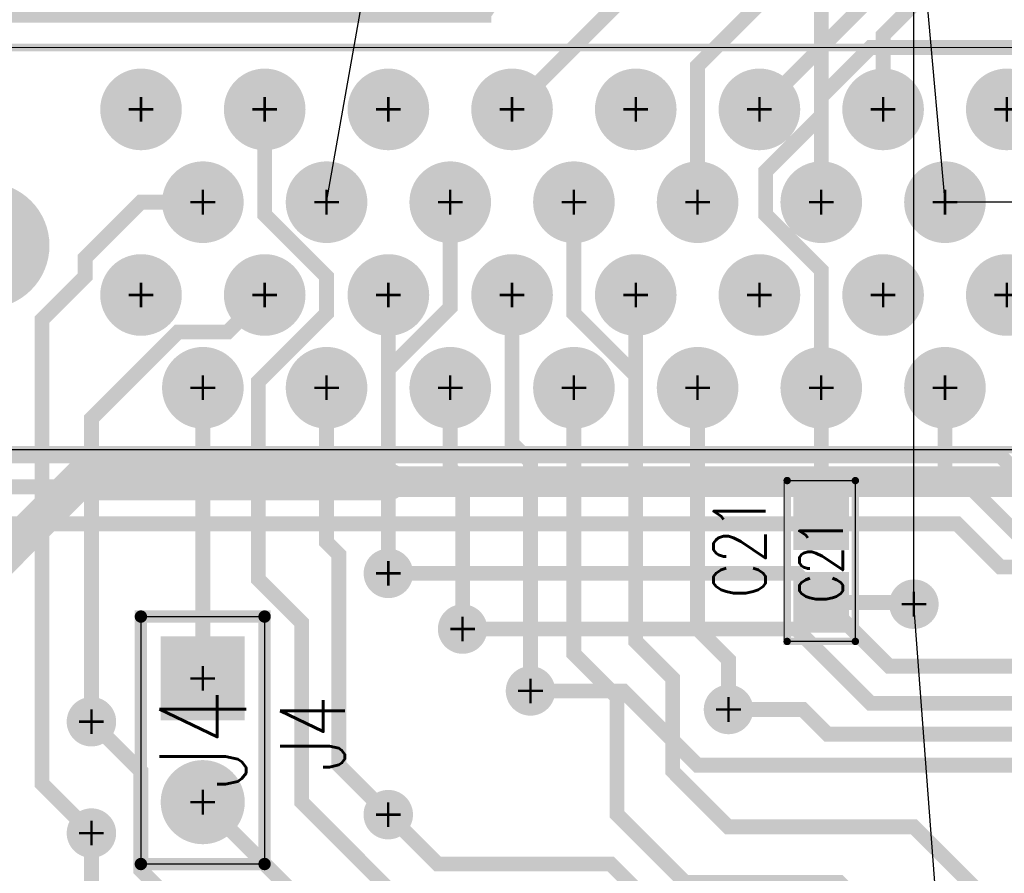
# Model space of a CAD drawing. Extents: x -7.2 to 18.3, y -5.6 to 10.9.
# Tile 23 of 112: x 2.3 to 3.1, y 1.5 to 2.2. Entities that reach past the tile are written whole.
import ezdxf
from ezdxf.enums import TextEntityAlignment as Align

# ---------------------------------------------------------------- set-up
doc = ezdxf.new("R2010")
doc.units = 0
for name, pattern in [('SIG_122', [2, 1, 1]), ('SIG_153', [2, 1, 1]), ('SIG_159', [2, 1, 1]), ('SIG_16', [2, 1, 1]), ('SIG_163', [2, 1, 1]), ('SIG_164', [2, 1, 1]), ('SIG_17', [2, 1, 1]), ('SIG_170', [2, 1, 1]), ('SIG_171', [2, 1, 1]), ('SIG_176', [2, 1, 1]), ('SIG_191', [2, 1, 1]), ('SIG_194', [2, 1, 1]), ('SIG_195', [2, 1, 1]), ('SIG_217', [2, 1, 1]), ('SIG_230', [2, 1, 1]), ('SIG_231', [2, 1, 1]), ('SIG_232', [2, 1, 1]), ('SIG_233', [2, 1, 1]), ('SIG_236', [2, 1, 1]), ('SIG_237', [2, 1, 1]), ('SIG_269', [2, 1, 1]), ('SIG_270', [2, 1, 1]), ('SIG_38', [2, 1, 1]), ('SIG_99', [2, 1, 1])]:
    doc.linetypes.add(name, pattern=pattern)
for name, color, linetype in [('DRIL_NPLTE_THRU_01', 16, 'CONTINUOUS'), ('DRIL_NPLTE_THRU_03', 146, 'CONTINUOUS'), ('DRIL_NPLTE_THRU_04', 176, 'CONTINUOUS'), ('DRIL_PLTE_THRU_01', 16, 'CONTINUOUS'), ('DRIL_PLTE_THRU_03', 146, 'CONTINUOUS'), ('DRIL_PLTE_THRU_04', 176, 'CONTINUOUS'), ('DRIL_SYMBOL', 254, 'CONTINUOUS'), ('LINK_00', 2, 'CONTINUOUS'), ('PADS_BOT', 5, 'CONTINUOUS'), ('PADS_INNER', 1, 'CONTINUOUS'), ('PADS_TOP', 1, 'CONTINUOUS'), ('PADS_XR_131', 3, 'CONTINUOUS'), ('PADS_XR_132', 6, 'CONTINUOUS'), ('PADS_XR_133', 254, 'CONTINUOUS'), ('PART_NAME_123', 255, 'CONTINUOUS'), ('PART_NAME_129', 2, 'CONTINUOUS'), ('PART_TOP_2DLINE_123', 255, 'CONTINUOUS'), ('PART_TOP_2DLINE_129', 2, 'CONTINUOUS'), ('POUR_OUTLINE_03', 130, 'CONTINUOUS'), ('TRACE_01', 1, 'CONTINUOUS'), ('TRACE_03', 130, 'CONTINUOUS'), ('TRACE_04', 5, 'CONTINUOUS'), ('VIAPTS', 56, 'CONTINUOUS')]:
    doc.layers.add(name, color=color, linetype=linetype)
doc.styles.add('W0$001', font='simplex', dxfattribs={"width": 0.75})
doc.styles.add('W0$006', font='simplex', dxfattribs={"width": 0.75})
doc.styles.add('W0$008', font='simplex', dxfattribs={"width": 0.75})

# ---------------------------------------------------------------- blocks, each defined once
blk = doc.blocks.new('POUR_OUTLINE_1')
at = {"layer": 'POUR_OUTLINE_03', "const_width": 0.01}
blk.add_lwpolyline([(-18.2599, -17.8832), (-17.93563, -17.8832, -3.033121), (-17.87497, -17.8832), (-17.75732, -17.8832, -4.404455), (-17.71328, -17.8832), (-17.6313, -17.8832), (-17.6313, -17.74985, -0.742619), (-17.6313, -17.64455), (-17.6313, -17.47739, -0.548161), (-17.6313, -17.31721), (-17.6313, -17.2122), (-17.62331, -17.2122, -4.582483), (-17.57749, -17.2122), (-17.17202, -17.2122, -1.955698), (-17.08774, -17.18307), (-16.96848, -17.06382, -0.198912), (-16.9501, -17.0562), (-16.7053, -17.0562)], format="xyb", dxfattribs=at)
blk = doc.blocks.new('POUR_HEADER_0')
blk.add_blockref('POUR_OUTLINE_1', (16.9203, 12.3322))
blk = doc.blocks.new('PART_BODY_TOP_362')
at = {"layer": 'PART_TOP_2DLINE_123', "const_width": 0.006}
blk.add_lwpolyline([(-0.5, 0.2), (3.295, 0.2), (3.295, -0.125), (-0.5, -0.125)], close=True, dxfattribs=at)
at = {"layer": 'PART_TOP_2DLINE_129', "const_width": 0.001}
blk.add_lwpolyline([(-1.095, 0.2), (3.935, 0.2), (3.935, -0.125), (-1.095, -0.125)], close=True, dxfattribs=at)
blk = doc.blocks.new('DRIL_SYMBOL_0$03')
at = {"layer": 'DRIL_SYMBOL', "const_width": 0.002}
for points in [[(0, -0.01), (0, 0.01)], [(-0.01, 0), (0.01, 0)]]:
    blk.add_lwpolyline(points, dxfattribs=at)
blk = doc.blocks.new('DRIL_HOLE_0$03')
at = {"const_width": 0.015}
blk.add_lwpolyline([(-0.0075, 0, 1), (0.0075, 0, 1)], format="xyb", close=True, dxfattribs=at)
blk.add_blockref('DRIL_SYMBOL_0$03', (0, 0))
blk = doc.blocks.new('PAD_66')
at = {"const_width": 0.025}
blk.add_lwpolyline([(0, -0.0125, 1), (0, 0.0125, 1)], format="xyb", close=True, dxfattribs=at)
blk = doc.blocks.new('PAD_69')
at = {"const_width": 0.033}
blk.add_lwpolyline([(0, -0.0165, 1), (0, 0.0165, 1)], format="xyb", close=True, dxfattribs=at)
blk = doc.blocks.new('STK_TOP_42')
at = {"layer": 'DRIL_PLTE_THRU_01'}
blk.add_blockref('DRIL_HOLE_0$03', (0, 0), dxfattribs=at)
at = {"layer": 'DRIL_PLTE_THRU_03'}
blk.add_blockref('DRIL_HOLE_0$03', (0, 0), dxfattribs=at)
at = {"layer": 'DRIL_PLTE_THRU_04'}
blk.add_blockref('DRIL_HOLE_0$03', (0, 0), dxfattribs=at)
at = {"layer": 'PADS_BOT'}
blk.add_blockref('PAD_66', (0, 0), dxfattribs=at)
at = {"layer": 'PADS_INNER'}
blk.add_blockref('PAD_66', (0, 0), dxfattribs=at)
at = {"layer": 'PADS_TOP'}
blk.add_blockref('PAD_66', (0, 0), dxfattribs=at)
at = {"layer": 'PADS_XR_131'}
blk.add_blockref('PAD_69', (0, 0), dxfattribs=at)
at = {"layer": 'PADS_XR_132'}
blk.add_blockref('PAD_69', (0, 0), dxfattribs=at)
blk = doc.blocks.new('DRIL_SYMBOL_0$096')
at = {"layer": 'DRIL_SYMBOL', "const_width": 0.002}
for points in [[(0, -0.01), (0, 0.01)], [(-0.01, 0), (0.01, 0)]]:
    blk.add_lwpolyline(points, dxfattribs=at)
blk = doc.blocks.new('DRIL_HOLE_0$096')
at = {"const_width": 0.048}
blk.add_lwpolyline([(-0.024, 0, 1), (0.024, 0, 1)], format="xyb", close=True, dxfattribs=at)
blk.add_blockref('DRIL_SYMBOL_0$096', (0, 0))
blk = doc.blocks.new('PAD_70')
at = {"const_width": 0.0025}
blk.add_lwpolyline([(0, -0.00125, 1), (0, 0.00125, 1)], format="xyb", close=True, dxfattribs=at)
blk = doc.blocks.new('PAD_72')
at = {"const_width": 0.051}
blk.add_lwpolyline([(0, -0.0255, 1), (0, 0.0255, 1)], format="xyb", close=True, dxfattribs=at)
blk = doc.blocks.new('STK_TOP_44')
at = {"layer": 'DRIL_NPLTE_THRU_01'}
blk.add_blockref('DRIL_HOLE_0$096', (0, 0), dxfattribs=at)
at = {"layer": 'DRIL_NPLTE_THRU_03'}
blk.add_blockref('DRIL_HOLE_0$096', (0, 0), dxfattribs=at)
at = {"layer": 'DRIL_NPLTE_THRU_04'}
blk.add_blockref('DRIL_HOLE_0$096', (0, 0), dxfattribs=at)
at = {"layer": 'PADS_BOT'}
blk.add_blockref('PAD_70', (0, 0), dxfattribs=at)
at = {"layer": 'PADS_INNER'}
blk.add_blockref('PAD_70', (0, 0), dxfattribs=at)
at = {"layer": 'PADS_TOP'}
blk.add_blockref('PAD_70', (0, 0), dxfattribs=at)
at = {"layer": 'PADS_XR_131'}
blk.add_blockref('PAD_72', (0, 0), dxfattribs=at)
at = {"layer": 'PADS_XR_132'}
blk.add_blockref('PAD_72', (0, 0), dxfattribs=at)
blk = doc.blocks.new('SYM_TOP_35')
for name, p in [('PART_BODY_TOP_362', (0, 0)), ('STK_TOP_42', (2.2, 0.15)), ('STK_TOP_42', (2.3, 0.15)), ('STK_TOP_42', (2.4, 0.15)), ('STK_TOP_42', (2.5, 0.15)), ('STK_TOP_42', (2.6, 0.15)), ('STK_TOP_42', (2.7, 0.15)), ('STK_TOP_42', (2.8, 0.15)), ('STK_TOP_42', (2.15, 0.075)), ('STK_TOP_42', (2.25, 0.075)), ('STK_TOP_42', (2.35, 0.075)), ('STK_TOP_42', (2.45, 0.075)), ('STK_TOP_42', (2.55, 0.075)), ('STK_TOP_42', (2.65, 0.075)), ('STK_TOP_42', (2.75, 0.075)), ('STK_TOP_42', (2.85, 0.075)), ('STK_TOP_44', (2.975, 0.035)), ('STK_TOP_42', (2.2, 0)), ('STK_TOP_42', (2.3, 0)), ('STK_TOP_42', (2.4, 0)), ('STK_TOP_42', (2.5, 0)), ('STK_TOP_42', (2.6, 0)), ('STK_TOP_42', (2.7, 0)), ('STK_TOP_42', (2.8, 0)), ('STK_TOP_42', (2.15, -0.075)), ('STK_TOP_42', (2.25, -0.075)), ('STK_TOP_42', (2.35, -0.075)), ('STK_TOP_42', (2.45, -0.075)), ('STK_TOP_42', (2.55, -0.075)), ('STK_TOP_42', (2.65, -0.075)), ('STK_TOP_42', (2.75, -0.075)), ('STK_TOP_42', (2.85, -0.075))]:
    blk.add_blockref(name, p)
blk = doc.blocks.new('PART_TOP_63')
blk.add_blockref('SYM_TOP_35', (0, 0))
blk = doc.blocks.new('SMOOTH_0$006')
at = {"const_width": 0.003}
blk.add_lwpolyline([(-0.0015, 0, 1), (0.0015, 0, 1)], format="xyb", close=True, dxfattribs=at)
blk = doc.blocks.new('SMOOTH_0$001')
at = {"const_width": 0.0005}
blk.add_lwpolyline([(-0.00025, 0, 1), (0.00025, 0, 1)], format="xyb", close=True, dxfattribs=at)
blk = doc.blocks.new('PART_BODY_TOP_339')
at = {"layer": 'PART_TOP_2DLINE_123', "const_width": 0.006}
blk.add_lwpolyline([(-0.065, -0.02756), (0.065, -0.02756), (0.065, 0.02756), (-0.065, 0.02756)], close=True, dxfattribs=at)
at = {"layer": 'PART_TOP_2DLINE_129', "const_width": 0.001}
blk.add_lwpolyline([(-0.065, -0.03), (0.065, -0.03), (0.065, 0.02756), (-0.065, 0.02756)], close=True, dxfattribs=at)
at = {"layer": 'PART_TOP_2DLINE_123'}
for p in [(-0.065, 0.02756), (0.065, 0.02756), (-0.065, -0.02756), (0.065, -0.02756)]:
    blk.add_blockref('SMOOTH_0$006', p, dxfattribs=at)
at = {"layer": 'PART_TOP_2DLINE_129'}
for p in [(-0.065, 0.02756), (0.065, 0.02756), (-0.065, -0.03), (0.065, -0.03)]:
    blk.add_blockref('SMOOTH_0$001', p, dxfattribs=at)
blk = doc.blocks.new('DRIL_HOLE_0')
blk.add_lwpolyline([(0, 0, 1), (0, 0, 1)], format="xyb", close=True)
blk = doc.blocks.new('PAD_1')
blk.add_lwpolyline([(0, 0, 1), (0, 0, 1)], format="xyb", close=True)
blk = doc.blocks.new('PAD_46')
at = {"const_width": 0.045}
blk.add_lwpolyline([(-0.0245, 0), (0.0245, 0)], dxfattribs=at)
blk = doc.blocks.new('PAD_47')
at = {"const_width": 0.039}
blk.add_lwpolyline([(-0.0215, 0), (0.0215, 0)], dxfattribs=at)
blk = doc.blocks.new('STK_TOP_14')
at = {"layer": 'DRIL_PLTE_THRU_01'}
blk.add_blockref('DRIL_HOLE_0', (0, 0), dxfattribs=at)
at = {"layer": 'DRIL_PLTE_THRU_03'}
blk.add_blockref('DRIL_HOLE_0', (0, 0), dxfattribs=at)
at = {"layer": 'DRIL_PLTE_THRU_04'}
blk.add_blockref('DRIL_HOLE_0', (0, 0), dxfattribs=at)
at = {"layer": 'PADS_BOT'}
blk.add_blockref('PAD_1', (0, 0), dxfattribs=at)
at = {"layer": 'PADS_INNER'}
blk.add_blockref('PAD_1', (0, 0), dxfattribs=at)
at = {"layer": 'PADS_TOP'}
blk.add_blockref('PAD_47', (0, 0), dxfattribs=at)
at = {"layer": 'PADS_XR_131'}
blk.add_blockref('PAD_46', (0, 0), dxfattribs=at)
at = {"layer": 'PADS_XR_133'}
blk.add_blockref('PAD_47', (0, 0), dxfattribs=at)
blk = doc.blocks.new('SYM_TOP_12')
for name, p in [('PART_BODY_TOP_339', (0, 0)), ('STK_TOP_14', (-0.0335, 0)), ('STK_TOP_14', (0.0335, 0))]:
    blk.add_blockref(name, p)
blk = doc.blocks.new('PART_TOP_144')
blk.add_blockref('SYM_TOP_12', (0, 0))
at = {"layer": 'PART_NAME_123', "style": 'W0$006', "width": 0.75}
blk.add_text('C21', height=0.042, rotation=180, dxfattribs=at).set_placement((0.03, -0.045))
at = {"layer": 'PART_NAME_129', "style": 'W0$001', "width": 0.75}
blk.add_text('C21', height=0.035, rotation=180, dxfattribs=at).set_placement((-0.0001, -0.0001), align=Align.MIDDLE_CENTER)
blk = doc.blocks.new('SMOOTH_0$01')
at = {"const_width": 0.005}
blk.add_lwpolyline([(-0.0025, 0, 1), (0.0025, 0, 1)], format="xyb", close=True, dxfattribs=at)
blk = doc.blocks.new('PART_BODY_TOP_340')
at = {"layer": 'PART_TOP_2DLINE_123', "const_width": 0.01}
blk.add_lwpolyline([(-0.05, -0.05), (-0.05, 0.05), (0.15, 0.05), (0.15, -0.05), (-0.05, -0.05)], dxfattribs=at)
at = {"layer": 'PART_TOP_2DLINE_129', "const_width": 0.001}
blk.add_lwpolyline([(-0.05, -0.05), (-0.05, 0.05), (0.15, 0.05), (0.15, -0.05), (-0.05, -0.05)], dxfattribs=at)
at = {"layer": 'PART_TOP_2DLINE_123'}
for p in [(-0.05, 0.05), (0.15, 0.05), (-0.05, -0.05), (-0.05, -0.05), (0.15, -0.05)]:
    blk.add_blockref('SMOOTH_0$01', p, dxfattribs=at)
at = {"layer": 'PART_TOP_2DLINE_129'}
for p in [(-0.05, 0.05), (0.15, 0.05), (-0.05, -0.05), (-0.05, -0.05), (0.15, -0.05)]:
    blk.add_blockref('SMOOTH_0$001', p, dxfattribs=at)
blk = doc.blocks.new('DRIL_SYMBOL_0$042')
at = {"layer": 'DRIL_SYMBOL', "const_width": 0.002}
for points in [[(0, -0.01), (0, 0.01)], [(-0.01, 0), (0.01, 0)]]:
    blk.add_lwpolyline(points, dxfattribs=at)
blk = doc.blocks.new('DRIL_HOLE_0$042')
at = {"const_width": 0.021}
blk.add_lwpolyline([(-0.0105, 0, 1), (0.0105, 0, 1)], format="xyb", close=True, dxfattribs=at)
blk.add_blockref('DRIL_SYMBOL_0$042', (0, 0))
blk = doc.blocks.new('PAD_39')
at = {"const_width": 0.031}
blk.add_lwpolyline([(0, -0.0155, 1), (0, 0.0155, 1)], format="xyb", close=True, dxfattribs=at)
blk = doc.blocks.new('PAD_40')
at = {"const_width": 0.062}
blk.add_lwpolyline([(-0.031, 0), (0.031, 0)], dxfattribs=at)
blk = doc.blocks.new('PAD_41')
at = {"const_width": 0.068}
blk.add_lwpolyline([(-0.034, 0), (0.034, 0)], dxfattribs=at)
blk = doc.blocks.new('STK_TOP_15')
at = {"layer": 'DRIL_PLTE_THRU_01'}
blk.add_blockref('DRIL_HOLE_0$042', (0, 0), dxfattribs=at)
at = {"layer": 'DRIL_PLTE_THRU_03'}
blk.add_blockref('DRIL_HOLE_0$042', (0, 0), dxfattribs=at)
at = {"layer": 'DRIL_PLTE_THRU_04'}
blk.add_blockref('DRIL_HOLE_0$042', (0, 0), dxfattribs=at)
at = {"layer": 'PADS_BOT'}
blk.add_blockref('PAD_40', (0, 0), dxfattribs=at)
at = {"layer": 'PADS_INNER'}
blk.add_blockref('PAD_39', (0, 0), dxfattribs=at)
at = {"layer": 'PADS_TOP'}
blk.add_blockref('PAD_40', (0, 0), dxfattribs=at)
at = {"layer": 'PADS_XR_131'}
blk.add_blockref('PAD_41', (0, 0), dxfattribs=at)
at = {"layer": 'PADS_XR_132'}
blk.add_blockref('PAD_41', (0, 0), dxfattribs=at)
blk = doc.blocks.new('PAD_43')
at = {"const_width": 0.034}
blk.add_lwpolyline([(0, -0.017, 1), (0, 0.017, 1)], format="xyb", close=True, dxfattribs=at)
blk = doc.blocks.new('STK_TOP_16')
at = {"layer": 'DRIL_PLTE_THRU_01'}
blk.add_blockref('DRIL_HOLE_0$042', (0, 0), dxfattribs=at)
at = {"layer": 'DRIL_PLTE_THRU_03'}
blk.add_blockref('DRIL_HOLE_0$042', (0, 0), dxfattribs=at)
at = {"layer": 'DRIL_PLTE_THRU_04'}
blk.add_blockref('DRIL_HOLE_0$042', (0, 0), dxfattribs=at)
at = {"layer": 'PADS_BOT'}
blk.add_blockref('PAD_39', (0, 0), dxfattribs=at)
at = {"layer": 'PADS_INNER'}
blk.add_blockref('PAD_39', (0, 0), dxfattribs=at)
at = {"layer": 'PADS_TOP'}
blk.add_blockref('PAD_39', (0, 0), dxfattribs=at)
at = {"layer": 'PADS_XR_131'}
blk.add_blockref('PAD_43', (0, 0), dxfattribs=at)
at = {"layer": 'PADS_XR_132'}
blk.add_blockref('PAD_43', (0, 0), dxfattribs=at)
blk = doc.blocks.new('SYM_TOP_13')
for name, p in [('PART_BODY_TOP_340', (0, 0)), ('STK_TOP_15', (0, 0)), ('STK_TOP_16', (0.1, 0))]:
    blk.add_blockref(name, p)
blk = doc.blocks.new('PART_TOP_512')
blk.add_blockref('SYM_TOP_13', (0, 0))
at = {"layer": 'PART_NAME_123', "style": 'W0$008', "width": 0.75}
blk.add_text('J4', height=0.0525, rotation=180, dxfattribs=at).set_placement((0.075, 0.115))
at = {"layer": 'PART_NAME_129', "style": 'W0$001', "width": 0.75}
blk.add_text('J4', height=0.07, rotation=180, dxfattribs=at).set_placement((0.09, 0.035))
blk = doc.blocks.new('SMOOTH_0$012')
at = {"const_width": 0.006}
blk.add_lwpolyline([(-0.003, 0, 1), (0.003, 0, 1)], format="xyb", close=True, dxfattribs=at)
blk = doc.blocks.new('SMOOTH_0$03')
at = {"const_width": 0.015}
blk.add_lwpolyline([(-0.0075, 0, 1), (0.0075, 0, 1)], format="xyb", close=True, dxfattribs=at)
blk = doc.blocks.new('SMOOTH_0$025')
at = {"const_width": 0.0125}
blk.add_lwpolyline([(-0.00625, 0, 1), (0.00625, 0, 1)], format="xyb", close=True, dxfattribs=at)
blk = doc.blocks.new('DRIL_SYMBOL_0$018')
at = {"layer": 'DRIL_SYMBOL', "const_width": 0.002}
for points in [[(0, -0.01), (0, 0.01)], [(-0.01, 0), (0.01, 0)]]:
    blk.add_lwpolyline(points, dxfattribs=at)
blk = doc.blocks.new('DRIL_HOLE_0$018')
at = {"const_width": 0.009}
blk.add_lwpolyline([(-0.0045, 0, 1), (0.0045, 0, 1)], format="xyb", close=True, dxfattribs=at)
blk.add_blockref('DRIL_SYMBOL_0$018', (0, 0))
blk = doc.blocks.new('PAD_138')
at = {"const_width": 0.02}
blk.add_lwpolyline([(0, -0.01, 1), (0, 0.01, 1)], format="xyb", close=True, dxfattribs=at)
blk = doc.blocks.new('STK_TOP_4')
at = {"layer": 'DRIL_PLTE_THRU_01'}
blk.add_blockref('DRIL_HOLE_0$018', (0, 0), dxfattribs=at)
at = {"layer": 'DRIL_PLTE_THRU_03'}
blk.add_blockref('DRIL_HOLE_0$018', (0, 0), dxfattribs=at)
at = {"layer": 'DRIL_PLTE_THRU_04'}
blk.add_blockref('DRIL_HOLE_0$018', (0, 0), dxfattribs=at)
at = {"layer": 'PADS_BOT'}
blk.add_blockref('PAD_138', (0, 0), dxfattribs=at)
at = {"layer": 'PADS_INNER'}
blk.add_blockref('PAD_138', (0, 0), dxfattribs=at)
at = {"layer": 'PADS_TOP'}
blk.add_blockref('PAD_138', (0, 0), dxfattribs=at)
blk = doc.blocks.new('SYM_TOP_2')
blk.add_blockref('STK_TOP_4', (0, 0))

msp = doc.modelspace()

# ---------------------------------------------------------------- linework, layer by layer
at = {"layer": 'LINK_00', "linetype": 'SIG_16'}
for p, q in [((2.5252, 2.0499), (2.595, 2.445)), ((3.0001, 1.725), (3.0001, 2.395)), ((3.0002, 2.3284), (3.0252, 2.0499)), ((3.5252, 2.0499), (3.0252, 2.0499)), ((3.0392, 1.2029), (3.0001, 1.725))]:
    msp.add_line(p, q, dxfattribs=at)
at = {"layer": 'TRACE_01', "linetype": 'SIG_217', "const_width": 0.012}
for points in [[(2.9252, 1.8999), (2.9252, 1.9949), (2.8802, 2.0399), (2.8802, 2.0749), (2.9252, 2.1199), (2.9252, 2.3499), (2.8952, 2.3799), (2.8952, 2.4699)], [(2.9252, 1.7934), (2.9252, 1.8999)]]:
    msp.add_lwpolyline(points, dxfattribs=at)
at = {"layer": 'TRACE_01', "linetype": 'SIG_176', "const_width": 0.012}
msp.add_lwpolyline([(2.9752, 2.1249), (2.9752, 2.1849), (3.0002, 2.2099), (3.0002, 2.2614)], dxfattribs=at)
at = {"layer": 'TRACE_01', "linetype": 'SIG_230', "const_width": 0.012}
msp.add_lwpolyline([(2.5792, 1.41), (2.5792, 1.4909), (2.5051, 1.565), (2.5051, 1.71), (2.4701, 1.745), (2.4701, 1.905), (2.5251, 1.96), (2.5251, 1.99), (2.4752, 2.0399), (2.4752, 2.1249)], dxfattribs=at)
at = {"layer": 'TRACE_01', "linetype": 'SIG_233', "const_width": 0.012}
msp.add_lwpolyline([(2.3351, 1.54), (2.2951, 1.58), (2.2951, 1.955), (2.3301, 1.99), (2.3301, 2.005), (2.375, 2.0499), (2.4252, 2.0499)], dxfattribs=at)
at = {"layer": 'TRACE_01', "linetype": 'SIG_171', "const_width": 0.012}
msp.add_lwpolyline([(2.5752, 1.7499), (2.5752, 1.9149), (2.6252, 1.9649), (2.6252, 2.0499)], dxfattribs=at)
at = {"layer": 'TRACE_01', "linetype": 'SIG_237', "const_width": 0.012}
msp.add_lwpolyline([(3.1292, 1.4159), (3.0001, 1.545), (2.8501, 1.545), (2.8051, 1.59), (2.8051, 1.6651), (2.7752, 1.695), (2.7752, 1.91), (2.7252, 1.96), (2.7252, 2.0499)], dxfattribs=at)
at = {"layer": 'TRACE_01', "linetype": 'SIG_232', "const_width": 0.012}
msp.add_lwpolyline([(2.3351, 1.63), (2.3351, 1.875), (2.4051, 1.945), (2.4453, 1.945), (2.4752, 1.9749)], dxfattribs=at)
at = {"layer": 'TRACE_01', "linetype": 'SIG_195', "const_width": 0.012}
msp.add_lwpolyline([(2.6901, 1.6549), (2.6901, 1.8401), (2.6752, 1.855), (2.6752, 1.9749)], dxfattribs=at)
at = {"layer": 'TRACE_01', "linetype": 'SIG_269', "const_width": 0.012}
msp.add_lwpolyline([(2.4251, 1.665), (2.4252, 1.6651), (2.4252, 1.8999)], dxfattribs=at)
at = {"layer": 'TRACE_01', "linetype": 'SIG_231', "const_width": 0.012}
msp.add_lwpolyline([(2.5751, 1.5549), (2.5352, 1.5948), (2.5352, 1.765), (2.5252, 1.775), (2.5252, 1.8999)], dxfattribs=at)
at = {"layer": 'TRACE_01', "linetype": 'SIG_170', "const_width": 0.012}
msp.add_lwpolyline([(2.6352, 1.7049), (2.6352, 1.8249), (2.6252, 1.8349), (2.6252, 1.8999)], dxfattribs=at)
at = {"layer": 'TRACE_01', "linetype": 'SIG_270', "const_width": 0.012}
msp.add_lwpolyline([(3.0051, 1.435), (2.9401, 1.5), (2.8151, 1.5), (2.7601, 1.555), (2.7601, 1.65), (2.7252, 1.6849), (2.7252, 1.8999)], dxfattribs=at)
at = {"layer": 'TRACE_01', "linetype": 'SIG_194', "const_width": 0.012}
msp.add_lwpolyline([(2.8502, 1.6399), (2.8502, 1.6799), (2.8252, 1.7049), (2.8252, 1.8999)], dxfattribs=at)
at = {"layer": 'TRACE_01', "linetype": 'SIG_16', "const_width": 0.012}
msp.add_lwpolyline([(3.0001, 1.725), (2.9987, 1.7264), (2.9252, 1.7264)], dxfattribs=at)
at = {"layer": 'TRACE_01', "linetype": 'SIG_236', "const_width": 0.012}
msp.add_lwpolyline([(2.5042, 1.4159), (2.5042, 1.4859), (2.4251, 1.565)], dxfattribs=at)
at = {"layer": 'TRACE_03', "linetype": 'SIG_191', "const_width": 0.012}
msp.add_lwpolyline([(2.6752, 2.1249), (2.8803, 2.33)], dxfattribs=at)
at = {"layer": 'TRACE_03', "linetype": 'SIG_99', "const_width": 0.012}
msp.add_lwpolyline([(2.8252, 2.0499), (2.8252, 2.1601), (2.9651, 2.3)], dxfattribs=at)
at = {"layer": 'TRACE_03', "linetype": 'SIG_164', "const_width": 0.012}
msp.add_lwpolyline([(2.8752, 2.1249), (3.0003, 2.25), (3.5301, 2.25)], dxfattribs=at)
at = {"layer": 'TRACE_03', "linetype": 'SIG_163', "const_width": 0.012}
msp.add_lwpolyline([(2.9252, 2.0499), (2.9252, 2.135), (2.9652, 2.175), (5.2251, 2.175)], dxfattribs=at)
at = {"layer": 'TRACE_03', "linetype": 'SIG_17'}
for points, const_width in [([(2.5752, 1.824), (2.5752, 1.9749)], 0.012), ([(2.7752, 1.824), (2.7752, 1.9749)], 0.012), ([(3.0252, 1.824), (3.0252, 1.8999)], 0.012), ([(2.215, 1.715), (2.324, 1.824), (2.5752, 1.824)], 0.03), ([(2.5752, 1.824), (2.7752, 1.824)], 0.025), ([(2.7752, 1.824), (3.0252, 1.824)], 0.025), ([(3.0252, 1.824), (3.2752, 1.824)], 0.025)]:
    msp.add_lwpolyline(points, dxfattribs=dict(at, const_width=const_width))
at = {"layer": 'TRACE_04', "linetype": 'SIG_159', "const_width": 0.012}
msp.add_lwpolyline([(1.8501, 2.007), (2.028, 2.007), (2.1901, 1.8449), (3.0702, 1.8449), (3.1151, 1.8), (3.8301, 1.8), (3.8501, 1.82)], dxfattribs=at)
at = {"layer": 'TRACE_04', "linetype": 'SIG_38', "const_width": 0.012}
msp.add_lwpolyline([(1.674, 1.933), (2.0549, 1.933), (2.168, 1.8199), (3.0452, 1.8199), (3.0901, 1.775), (3.2601, 1.775), (3.35015, 1.68495), (3.62515, 1.68495), (3.6401, 1.67), (3.8151, 1.67), (3.845, 1.6999), (3.9051, 1.6999), (3.935, 1.67), (4.3301, 1.67), (4.4051, 1.745)], dxfattribs=at)
at = {"layer": 'TRACE_04', "linetype": 'SIG_122', "const_width": 0.012}
msp.add_lwpolyline([(1.7501, 1.878), (2.045, 1.878), (2.1331, 1.7899), (3.0352, 1.7899), (3.0701, 1.755), (3.2401, 1.755), (3.33765, 1.65745), (3.61265, 1.65745), (3.6251, 1.645), (3.81, 1.645), (3.8751, 1.5799)], dxfattribs=at)
at = {"layer": 'TRACE_04', "linetype": 'SIG_171', "const_width": 0.012}
msp.add_lwpolyline([(2.5752, 1.7499), (2.9051, 1.7499), (2.9801, 1.6749), (3.2351, 1.6749), (3.30731, 1.6049), (3.5101, 1.6049), (3.77499, 1.34001), (4.2551, 1.34), (4.3951, 1.2), (4.62, 1.2), (4.7501, 1.0699), (4.8701, 1.0699)], dxfattribs=at)
at = {"layer": 'TRACE_04', "linetype": 'SIG_170', "const_width": 0.012}
msp.add_lwpolyline([(2.6352, 1.7049), (2.9051, 1.7049), (2.9651, 1.6449), (3.2301, 1.6449), (3.29518, 1.5799), (3.5001, 1.5799), (3.765, 1.315), (4.1051, 1.315), (4.2551, 1.165), (4.59, 1.165), (4.7351, 1.0199), (4.8151, 1.0199)], dxfattribs=at)
at = {"layer": 'TRACE_04', "linetype": 'SIG_195', "const_width": 0.012}
msp.add_lwpolyline([(2.6901, 1.6549), (2.7651, 1.6549), (2.8251, 1.5949), (3.2102, 1.5949), (3.2752, 1.5299), (3.4751, 1.5299), (3.695, 1.31), (3.695, 1.225), (3.83, 1.09), (4.535, 1.09), (5.015, 0.61), (5.1502, 0.61), (5.2501, 0.7099)], dxfattribs=at)
at = {"layer": 'TRACE_04', "linetype": 'SIG_194', "const_width": 0.012}
msp.add_lwpolyline([(2.8502, 1.6399), (2.9102, 1.6399), (2.9302, 1.6199), (3.2202, 1.6199), (3.2852, 1.5549), (3.4901, 1.5549), (3.71635, 1.32865), (3.71635, 1.24365), (3.8475, 1.1125), (4.5525, 1.1125), (5.015, 0.65), (5.1401, 0.65), (5.1551, 0.665), (5.1551, 0.725)], dxfattribs=at)
at = {"layer": 'TRACE_04', "linetype": 'SIG_232', "const_width": 0.012}
msp.add_lwpolyline([(2.3351, 1.63), (2.3751, 1.59), (2.3751, 1.51), (2.4001, 1.485), (2.7101, 1.485), (2.7792, 1.4159)], dxfattribs=at)
at = {"layer": 'TRACE_04', "linetype": 'SIG_231', "const_width": 0.012}
msp.add_lwpolyline([(2.5751, 1.5549), (2.615, 1.515), (2.755, 1.515), (2.8251, 1.4449)], dxfattribs=at)
at = {"layer": 'TRACE_04', "linetype": 'SIG_233', "const_width": 0.012}
msp.add_lwpolyline([(2.3351, 1.54), (2.3351, 1.48), (2.3601, 1.455), (2.6401, 1.455), (2.6792, 1.4159)], dxfattribs=at)

# ---------------------------------------------------------------- block references
at = {"linetype": 'SIG_153'}
msp.add_blockref('POUR_HEADER_0', (2.9101, 7.08), dxfattribs=at)
for name, p, rotation in [('PART_TOP_63', (5.2252, 2.0499), 180), ('PART_TOP_144', (2.9252, 1.7599), 270), ('PART_TOP_512', (2.4251, 1.665), 270)]:
    msp.add_blockref(name, p, dxfattribs=dict(rotation=rotation))
at = {"layer": 'TRACE_01'}
for p in [(2.9752, 2.1849), (2.4752, 2.1249), (2.9252, 2.1199), (2.9752, 2.1249), (2.8802, 2.0749), (2.375, 2.0499), (2.4252, 2.0499), (2.6252, 2.0499), (2.7252, 2.0499), (2.4752, 2.0399), (2.8802, 2.0399), (2.3301, 2.005), (2.9252, 1.9949), (2.3301, 1.99), (2.5251, 1.99), (2.4752, 1.9749), (2.6752, 1.9749), (2.6252, 1.9649), (2.2951, 1.955), (2.5251, 1.96), (2.7252, 1.96), (2.4051, 1.945), (2.4453, 1.945), (2.5752, 1.9149), (2.4701, 1.905), (2.7752, 1.91), (2.4252, 1.8999), (2.5252, 1.8999), (2.6252, 1.8999), (2.7252, 1.8999), (2.8252, 1.8999), (2.9252, 1.8999), (2.9252, 1.8999), (2.3351, 1.875), (2.6752, 1.855), (2.6252, 1.8349), (2.6901, 1.8401), (2.6352, 1.8249), (2.9252, 1.7934), (2.5252, 1.775), (2.5352, 1.765), (2.5752, 1.7499), (2.4701, 1.745), (2.9252, 1.7264), (2.9987, 1.7264), (3.0001, 1.725), (2.5051, 1.71), (2.6352, 1.7049), (2.8252, 1.7049), (2.7752, 1.695), (2.7252, 1.6849), (2.8502, 1.6799), (2.4251, 1.665), (2.4252, 1.6651), (2.8051, 1.6651), (2.6901, 1.6549), (2.7601, 1.65), (2.8502, 1.6399), (2.3351, 1.63), (2.5352, 1.5948), (2.8051, 1.59), (2.2951, 1.58), (2.4251, 1.565), (2.5051, 1.565), (2.5751, 1.5549), (2.7601, 1.555), (2.3351, 1.54), (2.8501, 1.545), (3.0001, 1.545)]:
    msp.add_blockref('SMOOTH_0$012', p, dxfattribs=at)
at = {"layer": 'TRACE_03'}
for name, p in [('SMOOTH_0$012', (2.9652, 2.175)), ('SMOOTH_0$012', (2.8252, 2.1601)), ('SMOOTH_0$012', (2.9252, 2.135)), ('SMOOTH_0$012', (2.6752, 2.1249)), ('SMOOTH_0$012', (2.8752, 2.1249)), ('SMOOTH_0$012', (2.8252, 2.0499)), ('SMOOTH_0$012', (2.9252, 2.0499)), ('SMOOTH_0$012', (2.5752, 1.9749)), ('SMOOTH_0$012', (2.7752, 1.9749)), ('SMOOTH_0$012', (3.0252, 1.8999)), ('SMOOTH_0$03', (2.324, 1.824)), ('SMOOTH_0$03', (2.5752, 1.824)), ('SMOOTH_0$025', (2.5752, 1.824)), ('SMOOTH_0$025', (2.7752, 1.824)), ('SMOOTH_0$025', (2.7752, 1.824)), ('SMOOTH_0$025', (3.0252, 1.824)), ('SMOOTH_0$025', (3.0252, 1.824)), ('SMOOTH_0$012', (2.5752, 1.824)), ('SMOOTH_0$012', (2.7752, 1.824)), ('SMOOTH_0$012', (3.0252, 1.824))]:
    msp.add_blockref(name, p, dxfattribs=at)
at = {"layer": 'TRACE_04'}
for p in [(3.0702, 1.8449), (3.0452, 1.8199), (3.0352, 1.7899), (3.0701, 1.755), (2.5752, 1.7499), (2.9051, 1.7499), (2.6352, 1.7049), (2.9051, 1.7049), (2.9801, 1.6749), (2.6901, 1.6549), (2.7651, 1.6549), (2.9651, 1.6449), (2.8502, 1.6399), (2.9102, 1.6399), (2.3351, 1.63), (2.9302, 1.6199), (2.8251, 1.5949), (2.3751, 1.59), (2.5751, 1.5549), (2.3351, 1.54), (2.615, 1.515), (2.755, 1.515), (2.3751, 1.51)]:
    msp.add_blockref('SMOOTH_0$012', p, dxfattribs=at)
at = {"layer": 'VIAPTS', "linetype": 'SIG_171'}
msp.add_blockref('SYM_TOP_2', (2.5752, 1.7499), dxfattribs=at)
at = {"layer": 'VIAPTS', "linetype": 'SIG_16'}
msp.add_blockref('SYM_TOP_2', (3.0001, 1.725), dxfattribs=at)
at = {"layer": 'VIAPTS', "linetype": 'SIG_170'}
msp.add_blockref('SYM_TOP_2', (2.6352, 1.7049), dxfattribs=at)
at = {"layer": 'VIAPTS', "linetype": 'SIG_195'}
msp.add_blockref('SYM_TOP_2', (2.6901, 1.6549), dxfattribs=at)
at = {"layer": 'VIAPTS', "linetype": 'SIG_194'}
msp.add_blockref('SYM_TOP_2', (2.8502, 1.6399), dxfattribs=at)
at = {"layer": 'VIAPTS', "linetype": 'SIG_232'}
msp.add_blockref('SYM_TOP_2', (2.3351, 1.63), dxfattribs=at)
at = {"layer": 'VIAPTS', "linetype": 'SIG_231'}
msp.add_blockref('SYM_TOP_2', (2.5751, 1.5549), dxfattribs=at)
at = {"layer": 'VIAPTS', "linetype": 'SIG_233'}
msp.add_blockref('SYM_TOP_2', (2.3351, 1.54), dxfattribs=at)

doc.saveas('drawing.dxf')
